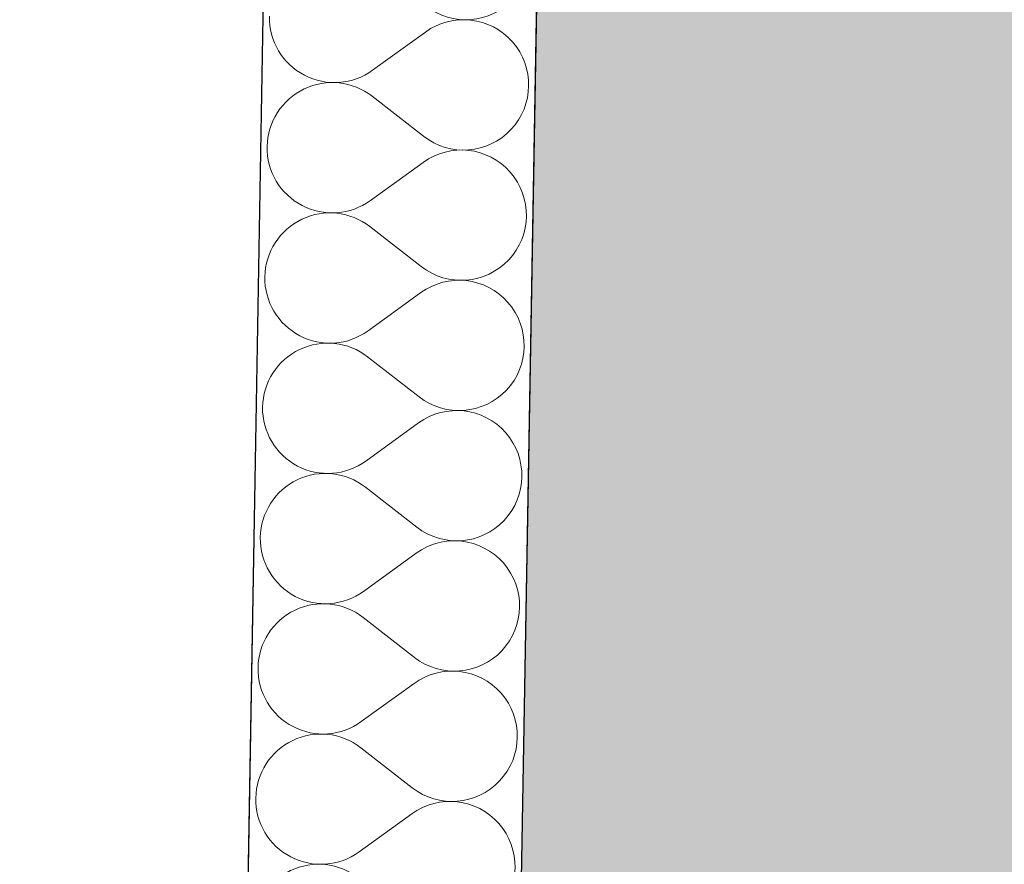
# Model space of a CAD drawing. Header units: millimetres. Extents: x -23738 to 4435, y -2716 to 20653.
# Tile 44 of 160: x -20642 to -20066, y 8015 to 8509. Entities that reach past the tile are written whole.
import ezdxf

# ---------------------------------------------------------------- set-up
doc = ezdxf.new("R2010")
doc.units = ezdxf.units.MM
doc.header["$MEASUREMENT"] = 0
doc.linetypes.add('Wipeout_Contour', pattern=[1000, 0, -1000])
for name, color, linetype in [('9._POHLED ZÁPADNÍ_2_Konstrukce - nosné', 7, 'Continuous'), ('9._POHLED ZÁPADNÍ_2_Nové_Konstrukce - nosné', 7, 'Continuous'), ('9._POHLED ZÁPADNÍ_2_Nové_Výplně – Řezové', 7, 'Continuous'), ('9._POHLED ZÁPADNÍ_2_Výplně – Řezové', 7, 'Continuous'), ('9._POHLED ZÁPADNÍ_2_VÝTAH VAR 1', 7, 'Continuous')]:
    doc.layers.add(name, color=color, linetype=linetype)

# ---------------------------------------------------------------- blocks, each defined once
blk = doc.blocks.new('*X4', base_point=(-24533.14, -6254.22))
at = {"layer": '9._POHLED ZÁPADNÍ_2_Nové_Výplně – Řezové', "color": 21, "linetype": 'Continuous', "lineweight": 20, "true_color": 0xffaaaa}
for p, q in [((-20495.86, 8510.95), (-20495.81, 8508.23)), ((-20495.81, 8508.23), (-20495.57, 8505.52)), ((-20495.57, 8505.52), (-20495.13, 8502.84)), ((-20402.32, 8503.26), (-20404.58, 8501.74)), ((-20399.96, 8504.61), (-20402.32, 8503.26)), ((-20397.5, 8505.78), (-20399.96, 8504.61)), ((-20394.97, 8506.78), (-20397.5, 8505.78)), ((-20392.38, 8507.6), (-20394.97, 8506.78)), ((-20389.73, 8508.23), (-20392.38, 8507.6)), ((-20387.05, 8508.67), (-20389.73, 8508.23)), ((-20384.34, 8508.91), (-20387.05, 8508.67)), ((-20381.62, 8508.96), (-20384.34, 8508.91)), ((-20378.9, 8508.82), (-20381.62, 8508.96)), ((-20376.2, 8508.48), (-20378.9, 8508.82)), ((-20373.53, 8507.96), (-20376.2, 8508.48)), ((-20370.91, 8507.24), (-20373.53, 8507.96)), ((-20368.34, 8506.34), (-20370.91, 8507.24)), ((-20365.85, 8505.25), (-20368.34, 8506.34)), ((-20363.43, 8503.99), (-20365.85, 8505.25)), ((-20361.12, 8502.57), (-20363.43, 8503.99)), ((-20495.13, 8502.84), (-20494.5, 8500.19)), ((-20494.5, 8500.19), (-20493.69, 8497.6)), ((-20493.69, 8497.6), (-20492.69, 8495.07)), ((-20404.58, 8501.74), (-20435.45, 8479.42)), ((-20358.91, 8500.98), (-20361.12, 8502.57)), ((-20356.82, 8499.23), (-20358.91, 8500.98)), ((-20354.86, 8497.35), (-20356.82, 8499.23)), ((-20492.69, 8495.07), (-20491.52, 8492.61)), ((-20491.52, 8492.61), (-20490.17, 8490.25)), ((-20353.04, 8495.32), (-20354.86, 8497.35)), ((-20351.37, 8493.18), (-20353.04, 8495.32)), ((-20349.86, 8490.91), (-20351.37, 8493.18)), ((-20490.17, 8490.25), (-20488.66, 8487.99)), ((-20488.66, 8487.99), (-20486.99, 8485.84)), ((-20348.51, 8488.55), (-20349.86, 8490.91)), ((-20347.34, 8486.1), (-20348.51, 8488.55)), ((-20346.34, 8483.57), (-20347.34, 8486.1)), ((-20486.99, 8485.84), (-20485.17, 8483.82)), ((-20485.17, 8483.82), (-20483.21, 8481.93)), ((-20483.21, 8481.93), (-20481.12, 8480.19)), ((-20481.12, 8480.19), (-20478.91, 8478.6)), ((-20345.53, 8480.97), (-20346.34, 8483.57)), ((-20344.9, 8478.32), (-20345.53, 8480.97)), ((-20478.91, 8478.6), (-20476.6, 8477.17)), ((-20476.6, 8477.17), (-20474.18, 8475.91)), ((-20474.18, 8475.91), (-20471.69, 8474.83)), ((-20471.69, 8474.83), (-20469.12, 8473.93)), ((-20445.06, 8474.38), (-20442.53, 8475.38)), ((-20442.53, 8475.38), (-20440.07, 8476.56)), ((-20440.07, 8476.56), (-20437.71, 8477.91)), ((-20437.71, 8477.91), (-20435.45, 8479.42)), ((-20344.46, 8475.64), (-20344.9, 8478.32)), ((-20344.22, 8472.93), (-20344.46, 8475.64)), ((-20474.3, 8469.04), (-20476.76, 8467.87)), ((-20471.77, 8470.04), (-20474.3, 8469.04)), ((-20469.18, 8470.85), (-20471.77, 8470.04)), ((-20466.53, 8471.48), (-20469.18, 8470.85)), ((-20469.12, 8473.93), (-20466.5, 8473.21)), ((-20463.84, 8471.91), (-20466.53, 8471.48)), ((-20466.5, 8473.21), (-20463.83, 8472.68)), ((-20461.13, 8472.15), (-20463.84, 8471.91)), ((-20463.83, 8472.68), (-20461.13, 8472.34)), ((-20461.13, 8472.34), (-20458.41, 8472.2)), ((-20458.41, 8472.2), (-20461.13, 8472.15)), ((-20458.41, 8472.2), (-20455.69, 8472.25)), ((-20455.7, 8472.05), (-20458.41, 8472.2)), ((-20453, 8471.71), (-20455.7, 8472.05)), ((-20455.69, 8472.25), (-20452.98, 8472.5)), ((-20450.33, 8471.18), (-20453, 8471.71)), ((-20452.98, 8472.5), (-20450.3, 8472.94)), ((-20447.7, 8470.46), (-20450.33, 8471.18)), ((-20450.3, 8472.94), (-20447.65, 8473.56)), ((-20445.14, 8469.56), (-20447.7, 8470.46)), ((-20447.65, 8473.56), (-20445.06, 8474.38)), ((-20442.65, 8468.47), (-20445.14, 8469.56)), ((-20344.31, 8467.49), (-20344.17, 8470.21)), ((-20344.17, 8470.21), (-20344.22, 8472.93)), ((-20483.53, 8463.34), (-20485.56, 8461.52)), ((-20481.38, 8465.01), (-20483.53, 8463.34)), ((-20479.12, 8466.52), (-20481.38, 8465.01)), ((-20476.76, 8467.87), (-20479.12, 8466.52)), ((-20440.24, 8467.21), (-20442.65, 8468.47)), ((-20437.92, 8465.78), (-20440.24, 8467.21)), ((-20435.72, 8464.18), (-20437.92, 8465.78)), ((-20405.64, 8440.8), (-20435.72, 8464.18)), ((-20345.18, 8462.12), (-20344.65, 8464.79)), ((-20344.65, 8464.79), (-20344.31, 8467.49)), ((-20489.19, 8457.48), (-20490.78, 8455.27)), ((-20487.44, 8459.56), (-20489.19, 8457.48)), ((-20485.56, 8461.52), (-20487.44, 8459.56)), ((-20346.8, 8456.93), (-20345.9, 8459.5)), ((-20345.9, 8459.5), (-20345.18, 8462.12)), ((-20492.21, 8452.96), (-20493.47, 8450.54)), ((-20490.78, 8455.27), (-20492.21, 8452.96)), ((-20350.58, 8449.71), (-20349.15, 8452.03)), ((-20349.15, 8452.03), (-20347.89, 8454.44)), ((-20347.89, 8454.44), (-20346.8, 8456.93)), ((-20494.55, 8448.05), (-20495.46, 8445.48)), ((-20493.47, 8450.54), (-20494.55, 8448.05)), ((-20353.91, 8445.42), (-20352.17, 8447.51)), ((-20352.17, 8447.51), (-20350.58, 8449.71)), ((-20496.71, 8440.19), (-20497.05, 8437.49)), ((-20496.18, 8442.86), (-20496.71, 8440.19)), ((-20495.46, 8445.48), (-20496.18, 8442.86)), ((-20405.64, 8440.8), (-20403.44, 8439.21)), ((-20362.24, 8438.46), (-20359.97, 8439.97)), ((-20359.97, 8439.97), (-20357.83, 8441.64)), ((-20357.83, 8441.64), (-20355.8, 8443.46)), ((-20355.8, 8443.46), (-20353.91, 8445.42)), ((-20497.05, 8437.49), (-20497.19, 8434.78)), ((-20497.19, 8434.78), (-20497.14, 8432.06)), ((-20403.44, 8439.21), (-20401.12, 8437.78)), ((-20401.12, 8437.78), (-20398.71, 8436.51)), ((-20398.71, 8436.51), (-20396.22, 8435.43)), ((-20396.22, 8435.43), (-20393.65, 8434.52)), ((-20393.65, 8434.52), (-20391.03, 8433.8)), ((-20374.83, 8433.51), (-20372.18, 8434.13)), ((-20372.18, 8434.13), (-20369.59, 8434.95)), ((-20369.59, 8434.95), (-20367.05, 8435.94)), ((-20367.05, 8435.94), (-20364.6, 8437.12)), ((-20364.6, 8437.12), (-20362.24, 8438.46)), ((-20497.14, 8432.06), (-20496.9, 8429.35)), ((-20496.9, 8429.35), (-20496.46, 8426.66)), ((-20401.29, 8428.43), (-20403.65, 8427.08)), ((-20398.83, 8429.6), (-20401.29, 8428.43)), ((-20396.3, 8430.6), (-20398.83, 8429.6)), ((-20393.71, 8431.42), (-20396.3, 8430.6)), ((-20391.06, 8432.05), (-20393.71, 8431.42)), ((-20388.38, 8432.49), (-20391.06, 8432.05)), ((-20391.03, 8433.8), (-20388.36, 8433.27)), ((-20385.67, 8432.73), (-20388.38, 8432.49)), ((-20388.36, 8433.27), (-20385.66, 8432.93)), ((-20382.95, 8432.78), (-20385.67, 8432.73)), ((-20385.66, 8432.93), (-20382.95, 8432.78)), ((-20382.95, 8432.78), (-20380.23, 8432.83)), ((-20380.23, 8432.64), (-20382.95, 8432.78)), ((-20380.23, 8432.83), (-20377.52, 8433.07)), ((-20377.53, 8432.3), (-20380.23, 8432.64)), ((-20374.86, 8431.78), (-20377.53, 8432.3)), ((-20377.52, 8433.07), (-20374.83, 8433.51)), ((-20372.24, 8431.06), (-20374.86, 8431.78)), ((-20369.67, 8430.16), (-20372.24, 8431.06)), ((-20367.17, 8429.07), (-20369.67, 8430.16)), ((-20364.76, 8427.81), (-20367.17, 8429.07)), ((-20496.46, 8426.66), (-20495.83, 8424.01)), ((-20495.83, 8424.01), (-20495.02, 8421.42)), ((-20405.91, 8425.56), (-20436.78, 8403.24)), ((-20403.65, 8427.08), (-20405.91, 8425.56)), ((-20362.45, 8426.39), (-20364.76, 8427.81)), ((-20360.24, 8424.8), (-20362.45, 8426.39)), ((-20358.15, 8423.05), (-20360.24, 8424.8)), ((-20356.19, 8421.17), (-20358.15, 8423.05)), ((-20495.02, 8421.42), (-20494.02, 8418.89)), ((-20494.02, 8418.89), (-20492.85, 8416.43)), ((-20354.37, 8419.14), (-20356.19, 8421.17)), ((-20352.7, 8417), (-20354.37, 8419.14)), ((-20351.19, 8414.74), (-20352.7, 8417)), ((-20492.85, 8416.43), (-20491.5, 8414.07)), ((-20491.5, 8414.07), (-20489.98, 8411.81)), ((-20489.98, 8411.81), (-20488.31, 8409.66)), ((-20349.84, 8412.37), (-20351.19, 8414.74)), ((-20348.67, 8409.92), (-20349.84, 8412.37)), ((-20488.31, 8409.66), (-20486.49, 8407.64)), ((-20486.49, 8407.64), (-20484.54, 8405.75)), ((-20484.54, 8405.75), (-20482.45, 8404.01)), ((-20347.67, 8407.39), (-20348.67, 8409.92)), ((-20346.85, 8404.79), (-20347.67, 8407.39)), ((-20482.45, 8404.01), (-20480.24, 8402.42)), ((-20480.24, 8402.42), (-20477.92, 8400.99)), ((-20477.92, 8400.99), (-20475.51, 8399.73)), ((-20475.51, 8399.73), (-20473.02, 8398.65)), ((-20443.85, 8399.2), (-20441.4, 8400.38)), ((-20441.4, 8400.38), (-20439.04, 8401.73)), ((-20439.04, 8401.73), (-20436.78, 8403.24)), ((-20346.23, 8402.14), (-20346.85, 8404.79)), ((-20345.79, 8399.46), (-20346.23, 8402.14)), ((-20473.1, 8393.86), (-20475.63, 8392.86)), ((-20470.5, 8394.67), (-20473.1, 8393.86)), ((-20473.02, 8398.65), (-20470.45, 8397.75)), ((-20467.86, 8395.3), (-20470.5, 8394.67)), ((-20470.45, 8397.75), (-20467.83, 8397.03)), ((-20465.17, 8395.73), (-20467.86, 8395.3)), ((-20467.83, 8397.03), (-20465.16, 8396.5)), ((-20462.46, 8395.97), (-20465.17, 8395.73)), ((-20465.16, 8396.5), (-20462.46, 8396.16)), ((-20462.46, 8396.16), (-20459.74, 8396.02)), ((-20459.74, 8396.02), (-20462.46, 8395.97)), ((-20459.74, 8396.02), (-20457.02, 8396.07)), ((-20457.02, 8395.88), (-20459.74, 8396.02)), ((-20457.02, 8396.07), (-20454.31, 8396.32)), ((-20454.32, 8395.54), (-20457.02, 8395.88)), ((-20451.66, 8395), (-20454.32, 8395.54)), ((-20454.31, 8396.32), (-20451.63, 8396.76)), ((-20449.03, 8394.28), (-20451.66, 8395)), ((-20451.63, 8396.76), (-20448.98, 8397.39)), ((-20446.47, 8393.38), (-20449.03, 8394.28)), ((-20448.98, 8397.39), (-20446.38, 8398.2)), ((-20446.38, 8398.2), (-20443.85, 8399.2)), ((-20345.55, 8396.75), (-20345.79, 8399.46)), ((-20345.64, 8391.31), (-20345.5, 8394.03)), ((-20345.5, 8394.03), (-20345.55, 8396.75)), ((-20482.71, 8388.83), (-20484.86, 8387.16)), ((-20480.45, 8390.34), (-20482.71, 8388.83)), ((-20478.09, 8391.69), (-20480.45, 8390.34)), ((-20475.63, 8392.86), (-20478.09, 8391.69)), ((-20443.97, 8392.29), (-20446.47, 8393.38)), ((-20441.56, 8391.03), (-20443.97, 8392.29)), ((-20439.25, 8389.6), (-20441.56, 8391.03)), ((-20437.04, 8388.01), (-20439.25, 8389.6)), ((-20406.97, 8364.62), (-20437.04, 8388.01)), ((-20346.51, 8385.95), (-20345.98, 8388.61)), ((-20345.98, 8388.61), (-20345.64, 8391.31)), ((-20488.77, 8383.39), (-20490.52, 8381.3)), ((-20486.88, 8385.34), (-20488.77, 8383.39)), ((-20484.86, 8387.16), (-20486.88, 8385.34)), ((-20348.13, 8380.76), (-20347.23, 8383.32)), ((-20347.23, 8383.32), (-20346.51, 8385.95)), ((-20493.54, 8376.78), (-20494.8, 8374.37)), ((-20492.11, 8379.09), (-20493.54, 8376.78)), ((-20490.52, 8381.3), (-20492.11, 8379.09)), ((-20350.48, 8375.85), (-20349.22, 8378.26)), ((-20349.22, 8378.26), (-20348.13, 8380.76)), ((-20495.88, 8371.87), (-20496.79, 8369.31)), ((-20494.8, 8374.37), (-20495.88, 8371.87)), ((-20355.24, 8369.24), (-20353.5, 8371.33)), ((-20353.5, 8371.33), (-20351.91, 8373.54)), ((-20351.91, 8373.54), (-20350.48, 8375.85)), ((-20497.51, 8366.68), (-20498.04, 8364.01)), ((-20496.79, 8369.31), (-20497.51, 8366.68)), ((-20361.3, 8363.8), (-20359.15, 8365.46)), ((-20359.15, 8365.46), (-20357.13, 8367.28)), ((-20357.13, 8367.28), (-20355.24, 8369.24)), ((-20498.37, 8361.31), (-20498.52, 8358.6)), ((-20498.04, 8364.01), (-20498.37, 8361.31)), ((-20406.97, 8364.62), (-20404.76, 8363.03)), ((-20404.76, 8363.03), (-20402.45, 8361.6)), ((-20402.45, 8361.6), (-20400.04, 8360.34)), ((-20400.04, 8360.34), (-20397.55, 8359.25)), ((-20397.55, 8359.25), (-20394.98, 8358.34)), ((-20370.91, 8358.77), (-20368.38, 8359.76)), ((-20368.38, 8359.76), (-20365.93, 8360.94)), ((-20365.93, 8360.94), (-20363.56, 8362.28)), ((-20363.56, 8362.28), (-20361.3, 8363.8)), ((-20498.52, 8358.6), (-20498.47, 8355.88)), ((-20498.47, 8355.88), (-20498.22, 8353.17)), ((-20397.63, 8354.43), (-20400.16, 8353.43)), ((-20395.04, 8355.24), (-20397.63, 8354.43)), ((-20392.39, 8355.87), (-20395.04, 8355.24)), ((-20394.98, 8358.34), (-20392.36, 8357.62)), ((-20389.7, 8356.31), (-20392.39, 8355.87)), ((-20392.36, 8357.62), (-20389.69, 8357.09)), ((-20386.99, 8356.55), (-20389.7, 8356.31)), ((-20389.69, 8357.09), (-20386.99, 8356.75)), ((-20386.99, 8356.75), (-20384.27, 8356.6)), ((-20384.27, 8356.6), (-20386.99, 8356.55)), ((-20384.27, 8356.6), (-20381.55, 8356.65)), ((-20381.56, 8356.46), (-20384.27, 8356.6)), ((-20378.86, 8356.13), (-20381.56, 8356.46)), ((-20381.55, 8356.65), (-20378.84, 8356.89)), ((-20376.19, 8355.6), (-20378.86, 8356.13)), ((-20378.84, 8356.89), (-20376.16, 8357.33)), ((-20373.56, 8354.88), (-20376.19, 8355.6)), ((-20376.16, 8357.33), (-20373.51, 8357.96)), ((-20371, 8353.98), (-20373.56, 8354.88)), ((-20373.51, 8357.96), (-20370.91, 8358.77)), ((-20368.5, 8352.89), (-20371, 8353.98)), ((-20498.22, 8353.17), (-20497.79, 8350.48)), ((-20497.79, 8350.48), (-20497.16, 8347.83)), ((-20497.16, 8347.83), (-20496.35, 8345.24)), ((-20407.24, 8349.39), (-20438.11, 8327.06)), ((-20404.98, 8350.9), (-20407.24, 8349.39)), ((-20402.61, 8352.25), (-20404.98, 8350.9)), ((-20400.16, 8353.43), (-20402.61, 8352.25)), ((-20366.09, 8351.64), (-20368.5, 8352.89)), ((-20363.78, 8350.21), (-20366.09, 8351.64)), ((-20361.57, 8348.62), (-20363.78, 8350.21)), ((-20359.48, 8346.88), (-20361.57, 8348.62)), ((-20496.35, 8345.24), (-20495.35, 8342.71)), ((-20495.35, 8342.71), (-20494.17, 8340.25)), ((-20357.52, 8344.99), (-20359.48, 8346.88)), ((-20355.7, 8342.97), (-20357.52, 8344.99)), ((-20354.03, 8340.82), (-20355.7, 8342.97)), ((-20494.17, 8340.25), (-20492.83, 8337.89)), ((-20492.83, 8337.89), (-20491.31, 8335.63)), ((-20352.52, 8338.56), (-20354.03, 8340.82)), ((-20351.17, 8336.19), (-20352.52, 8338.56)), ((-20349.99, 8333.74), (-20351.17, 8336.19)), ((-20491.31, 8335.63), (-20489.64, 8333.48)), ((-20489.64, 8333.48), (-20487.82, 8331.46)), ((-20487.82, 8331.46), (-20485.86, 8329.57)), ((-20349, 8331.21), (-20349.99, 8333.74)), ((-20348.18, 8328.61), (-20349, 8331.21)), ((-20485.86, 8329.57), (-20483.78, 8327.83)), ((-20483.78, 8327.83), (-20481.57, 8326.24)), ((-20481.57, 8326.24), (-20479.25, 8324.81)), ((-20479.25, 8324.81), (-20476.84, 8323.55)), ((-20442.73, 8324.2), (-20440.37, 8325.55)), ((-20440.37, 8325.55), (-20438.11, 8327.06)), ((-20347.55, 8325.97), (-20348.18, 8328.61)), ((-20347.12, 8323.28), (-20347.55, 8325.97)), ((-20476.84, 8323.55), (-20474.34, 8322.47)), ((-20474.34, 8322.47), (-20471.78, 8321.57)), ((-20469.18, 8319.12), (-20471.83, 8318.49)), ((-20471.78, 8321.57), (-20469.15, 8320.85)), ((-20466.5, 8319.55), (-20469.18, 8319.12)), ((-20469.15, 8320.85), (-20466.48, 8320.32)), ((-20463.79, 8319.79), (-20466.5, 8319.55)), ((-20466.48, 8320.32), (-20463.79, 8319.99)), ((-20463.79, 8319.99), (-20461.07, 8319.84)), ((-20461.07, 8319.84), (-20463.79, 8319.79)), ((-20461.07, 8319.84), (-20458.35, 8319.89)), ((-20458.35, 8319.7), (-20461.07, 8319.84)), ((-20458.35, 8319.89), (-20455.64, 8320.14)), ((-20455.65, 8319.36), (-20458.35, 8319.7)), ((-20452.98, 8318.83), (-20455.65, 8319.36)), ((-20455.64, 8320.14), (-20452.95, 8320.58)), ((-20452.95, 8320.58), (-20450.31, 8321.21)), ((-20450.31, 8321.21), (-20447.71, 8322.02)), ((-20447.71, 8322.02), (-20445.18, 8323.02)), ((-20445.18, 8323.02), (-20442.73, 8324.2)), ((-20346.87, 8320.57), (-20347.12, 8323.28)), ((-20346.82, 8317.85), (-20346.87, 8320.57)), ((-20481.78, 8314.16), (-20484.04, 8312.65)), ((-20479.41, 8315.51), (-20481.78, 8314.16)), ((-20476.96, 8316.68), (-20479.41, 8315.51)), ((-20474.43, 8317.68), (-20476.96, 8316.68)), ((-20471.83, 8318.49), (-20474.43, 8317.68)), ((-20450.36, 8318.1), (-20452.98, 8318.83)), ((-20447.8, 8317.2), (-20450.36, 8318.1)), ((-20445.3, 8316.11), (-20447.8, 8317.2)), ((-20442.89, 8314.85), (-20445.3, 8316.11)), ((-20440.58, 8313.42), (-20442.89, 8314.85)), ((-20438.37, 8311.83), (-20440.58, 8313.42)), ((-20347.31, 8312.43), (-20346.97, 8315.13)), ((-20346.97, 8315.13), (-20346.82, 8317.85)), ((-20488.21, 8309.17), (-20490.1, 8307.21)), ((-20486.19, 8310.98), (-20488.21, 8309.17)), ((-20484.04, 8312.65), (-20486.19, 8310.98)), ((-20408.3, 8288.44), (-20438.37, 8311.83)), ((-20348.56, 8307.14), (-20347.84, 8309.77)), ((-20347.84, 8309.77), (-20347.31, 8312.43)), ((-20493.44, 8302.91), (-20494.87, 8300.6)), ((-20491.84, 8305.12), (-20493.44, 8302.91)), ((-20490.1, 8307.21), (-20491.84, 8305.12)), ((-20351.81, 8299.67), (-20350.55, 8302.08)), ((-20350.55, 8302.08), (-20349.46, 8304.58)), ((-20349.46, 8304.58), (-20348.56, 8307.14)), ((-20496.13, 8298.19), (-20497.21, 8295.69)), ((-20494.87, 8300.6), (-20496.13, 8298.19)), ((-20354.83, 8295.15), (-20353.23, 8297.36)), ((-20353.23, 8297.36), (-20351.81, 8299.67)), ((-20498.83, 8290.5), (-20499.36, 8287.83)), ((-20498.11, 8293.13), (-20498.83, 8290.5)), ((-20497.21, 8295.69), (-20498.11, 8293.13)), ((-20360.48, 8289.29), (-20358.46, 8291.1)), ((-20358.46, 8291.1), (-20356.57, 8293.06)), ((-20356.57, 8293.06), (-20354.83, 8295.15)), ((-20499.7, 8285.13), (-20499.85, 8282.42)), ((-20499.36, 8287.83), (-20499.7, 8285.13)), ((-20408.3, 8288.44), (-20406.09, 8286.85)), ((-20406.09, 8286.85), (-20403.78, 8285.42)), ((-20403.78, 8285.42), (-20401.37, 8284.16)), ((-20369.71, 8283.58), (-20367.26, 8284.76)), ((-20367.26, 8284.76), (-20364.89, 8286.11)), ((-20364.89, 8286.11), (-20362.63, 8287.62)), ((-20362.63, 8287.62), (-20360.48, 8289.29)), ((-20499.85, 8282.42), (-20499.8, 8279.7)), ((-20499.8, 8279.7), (-20499.55, 8276.99)), ((-20401.37, 8284.16), (-20398.87, 8283.07)), ((-20396.36, 8279.06), (-20398.96, 8278.25)), ((-20398.87, 8283.07), (-20396.31, 8282.16)), ((-20393.72, 8279.69), (-20396.36, 8279.06)), ((-20396.31, 8282.16), (-20393.69, 8281.44)), ((-20391.03, 8280.13), (-20393.72, 8279.69)), ((-20393.69, 8281.44), (-20391.02, 8280.91)), ((-20388.32, 8280.37), (-20391.03, 8280.13)), ((-20391.02, 8280.91), (-20388.32, 8280.57)), ((-20388.32, 8280.57), (-20385.6, 8280.43)), ((-20385.6, 8280.43), (-20388.32, 8280.37)), ((-20385.6, 8280.43), (-20382.88, 8280.47)), ((-20382.89, 8280.28), (-20385.6, 8280.43)), ((-20380.19, 8279.95), (-20382.89, 8280.28)), ((-20382.88, 8280.47), (-20380.17, 8280.72)), ((-20377.52, 8279.42), (-20380.19, 8279.95)), ((-20380.17, 8280.72), (-20377.49, 8281.15)), ((-20374.89, 8278.7), (-20377.52, 8279.42)), ((-20377.49, 8281.15), (-20374.84, 8281.78)), ((-20372.33, 8277.8), (-20374.89, 8278.7)), ((-20374.84, 8281.78), (-20372.24, 8282.59)), ((-20372.24, 8282.59), (-20369.71, 8283.58)), ((-20499.55, 8276.99), (-20499.12, 8274.3)), ((-20499.12, 8274.3), (-20498.49, 8271.66)), ((-20408.56, 8273.21), (-20439.43, 8250.88)), ((-20406.3, 8274.72), (-20408.56, 8273.21)), ((-20403.94, 8276.07), (-20406.3, 8274.72)), ((-20401.49, 8277.25), (-20403.94, 8276.07)), ((-20398.96, 8278.25), (-20401.49, 8277.25)), ((-20369.83, 8276.72), (-20372.33, 8277.8)), ((-20367.42, 8275.46), (-20369.83, 8276.72)), ((-20365.1, 8274.03), (-20367.42, 8275.46)), ((-20362.9, 8272.44), (-20365.1, 8274.03)), ((-20498.49, 8271.66), (-20497.67, 8269.06)), ((-20497.67, 8269.06), (-20496.68, 8266.53)), ((-20360.81, 8270.7), (-20362.9, 8272.44)), ((-20358.85, 8268.81), (-20360.81, 8270.7)), ((-20357.03, 8266.79), (-20358.85, 8268.81)), ((-20496.68, 8266.53), (-20495.5, 8264.08)), ((-20495.5, 8264.08), (-20494.15, 8261.71)), ((-20494.15, 8261.71), (-20492.64, 8259.45)), ((-20355.36, 8264.64), (-20357.03, 8266.79)), ((-20353.84, 8262.38), (-20355.36, 8264.64)), ((-20352.5, 8260.01), (-20353.84, 8262.38)), ((-20492.64, 8259.45), (-20490.97, 8257.3)), ((-20490.97, 8257.3), (-20489.15, 8255.28)), ((-20351.32, 8257.56), (-20352.5, 8260.01)), ((-20350.32, 8255.03), (-20351.32, 8257.56)), ((-20489.15, 8255.28), (-20487.19, 8253.39)), ((-20487.19, 8253.39), (-20485.1, 8251.65)), ((-20485.1, 8251.65), (-20482.9, 8250.06)), ((-20482.9, 8250.06), (-20480.58, 8248.63)), ((-20441.69, 8249.37), (-20439.43, 8250.88)), ((-20349.51, 8252.43), (-20350.32, 8255.03)), ((-20348.88, 8249.79), (-20349.51, 8252.43)), ((-20348.45, 8247.1), (-20348.88, 8249.79)), ((-20480.58, 8248.63), (-20478.17, 8247.37)), ((-20478.17, 8247.37), (-20475.67, 8246.29)), ((-20475.67, 8246.29), (-20473.11, 8245.39)), ((-20473.11, 8245.39), (-20470.48, 8244.67)), ((-20470.48, 8244.67), (-20467.81, 8244.14)), ((-20467.81, 8244.14), (-20465.11, 8243.81)), ((-20456.97, 8243.96), (-20454.28, 8244.4)), ((-20454.28, 8244.4), (-20451.64, 8245.03)), ((-20451.64, 8245.03), (-20449.04, 8245.84)), ((-20449.04, 8245.84), (-20446.51, 8246.84)), ((-20446.51, 8246.84), (-20444.06, 8248.02)), ((-20444.06, 8248.02), (-20441.69, 8249.37)), ((-20348.2, 8244.39), (-20348.45, 8247.1)), ((-20348.15, 8241.67), (-20348.2, 8244.39)), ((-20480.74, 8239.33), (-20483.11, 8237.98)), ((-20478.29, 8240.51), (-20480.74, 8239.33)), ((-20475.76, 8241.5), (-20478.29, 8240.51)), ((-20473.16, 8242.31), (-20475.76, 8241.5)), ((-20470.51, 8242.94), (-20473.16, 8242.31)), ((-20467.83, 8243.37), (-20470.51, 8242.94)), ((-20465.12, 8243.62), (-20467.83, 8243.37)), ((-20462.4, 8243.66), (-20465.12, 8243.62)), ((-20465.11, 8243.81), (-20462.4, 8243.66)), ((-20462.4, 8243.66), (-20459.68, 8243.72)), ((-20459.68, 8243.52), (-20462.4, 8243.66)), ((-20459.68, 8243.72), (-20456.97, 8243.96)), ((-20456.98, 8243.18), (-20459.68, 8243.52)), ((-20454.31, 8242.65), (-20456.98, 8243.18)), ((-20451.69, 8241.93), (-20454.31, 8242.65)), ((-20449.12, 8241.02), (-20451.69, 8241.93)), ((-20446.63, 8239.93), (-20449.12, 8241.02)), ((-20444.22, 8238.67), (-20446.63, 8239.93)), ((-20441.91, 8237.24), (-20444.22, 8238.67)), ((-20348.64, 8236.26), (-20348.3, 8238.96)), ((-20348.3, 8238.96), (-20348.15, 8241.67)), ((-20489.54, 8232.99), (-20491.43, 8231.03)), ((-20487.52, 8234.8), (-20489.54, 8232.99)), ((-20485.37, 8236.47), (-20487.52, 8234.8)), ((-20483.11, 8237.98), (-20485.37, 8236.47)), ((-20439.7, 8235.65), (-20441.91, 8237.24)), ((-20409.63, 8212.26), (-20439.7, 8235.65)), ((-20349.88, 8230.96), (-20349.16, 8233.59)), ((-20349.16, 8233.59), (-20348.64, 8236.26)), ((-20494.76, 8226.73), (-20496.19, 8224.42)), ((-20493.17, 8228.94), (-20494.76, 8226.73)), ((-20491.43, 8231.03), (-20493.17, 8228.94)), ((-20351.87, 8225.9), (-20350.79, 8228.4)), ((-20350.79, 8228.4), (-20349.88, 8230.96)), ((-20497.45, 8222.01), (-20498.54, 8219.51)), ((-20496.19, 8224.42), (-20497.45, 8222.01)), ((-20356.15, 8218.97), (-20354.56, 8221.18)), ((-20354.56, 8221.18), (-20353.13, 8223.49)), ((-20353.13, 8223.49), (-20351.87, 8225.9)), ((-20499.44, 8216.95), (-20500.16, 8214.32)), ((-20498.54, 8219.51), (-20499.44, 8216.95)), ((-20359.79, 8214.92), (-20357.9, 8216.88)), ((-20357.9, 8216.88), (-20356.15, 8218.97)), ((-20500.69, 8211.66), (-20501.03, 8208.96)), ((-20500.16, 8214.32), (-20500.69, 8211.66)), ((-20409.63, 8212.26), (-20407.42, 8210.67)), ((-20407.42, 8210.67), (-20405.11, 8209.24)), ((-20368.59, 8208.58), (-20366.22, 8209.93)), ((-20366.22, 8209.93), (-20363.96, 8211.44)), ((-20363.96, 8211.44), (-20361.81, 8213.11)), ((-20361.81, 8213.11), (-20359.79, 8214.92)), ((-20501.03, 8208.96), (-20501.17, 8206.24)), ((-20501.17, 8206.24), (-20501.12, 8203.52)), ((-20405.11, 8209.24), (-20402.7, 8207.98)), ((-20402.7, 8207.98), (-20400.2, 8206.89)), ((-20400.2, 8206.89), (-20397.64, 8205.99)), ((-20397.64, 8205.99), (-20395.01, 8205.26)), ((-20392.36, 8203.95), (-20395.04, 8203.51)), ((-20395.01, 8205.26), (-20392.35, 8204.73)), ((-20389.65, 8204.2), (-20392.36, 8203.95)), ((-20392.35, 8204.73), (-20389.65, 8204.39)), ((-20389.65, 8204.39), (-20386.93, 8204.25)), ((-20386.93, 8204.25), (-20389.65, 8204.2)), ((-20386.93, 8204.25), (-20384.21, 8204.3)), ((-20384.21, 8204.1), (-20386.93, 8204.25)), ((-20384.21, 8204.3), (-20381.5, 8204.54)), ((-20381.51, 8203.77), (-20384.21, 8204.1)), ((-20378.85, 8203.24), (-20381.51, 8203.77)), ((-20381.5, 8204.54), (-20378.82, 8204.97)), ((-20378.82, 8204.97), (-20376.17, 8205.6)), ((-20376.17, 8205.6), (-20373.57, 8206.41)), ((-20373.57, 8206.41), (-20371.04, 8207.41)), ((-20371.04, 8207.41), (-20368.59, 8208.58)), ((-20501.12, 8203.52), (-20500.88, 8200.81)), ((-20500.88, 8200.81), (-20500.44, 8198.12)), ((-20500.44, 8198.12), (-20499.82, 8195.48)), ((-20407.63, 8198.54), (-20409.89, 8197.03)), ((-20405.27, 8199.89), (-20407.63, 8198.54)), ((-20402.82, 8201.07), (-20405.27, 8199.89)), ((-20400.29, 8202.07), (-20402.82, 8201.07)), ((-20397.69, 8202.88), (-20400.29, 8202.07)), ((-20395.04, 8203.51), (-20397.69, 8202.88)), ((-20376.22, 8202.52), (-20378.85, 8203.24)), ((-20373.65, 8201.62), (-20376.22, 8202.52)), ((-20371.16, 8200.54), (-20373.65, 8201.62)), ((-20368.75, 8199.28), (-20371.16, 8200.54)), ((-20366.43, 8197.85), (-20368.75, 8199.28)), ((-20499.82, 8195.48), (-20499, 8192.88)), ((-20499, 8192.88), (-20498.01, 8190.35)), ((-20409.89, 8197.03), (-20440.76, 8174.7)), ((-20364.22, 8196.26), (-20366.43, 8197.85)), ((-20362.13, 8194.52), (-20364.22, 8196.26)), ((-20360.18, 8192.63), (-20362.13, 8194.52)), ((-20358.36, 8190.61), (-20360.18, 8192.63)), ((-20498.01, 8190.35), (-20496.83, 8187.9)), ((-20496.83, 8187.9), (-20495.48, 8185.53)), ((-20356.69, 8188.46), (-20358.36, 8190.61)), ((-20355.17, 8186.2), (-20356.69, 8188.46)), ((-20495.48, 8185.53), (-20493.97, 8183.27)), ((-20493.97, 8183.27), (-20492.3, 8181.12)), ((-20492.3, 8181.12), (-20490.48, 8179.1)), ((-20353.83, 8183.84), (-20355.17, 8186.2)), ((-20352.65, 8181.38), (-20353.83, 8183.84)), ((-20351.65, 8178.85), (-20352.65, 8181.38)), ((-20490.48, 8179.1), (-20488.52, 8177.21)), ((-20488.52, 8177.21), (-20486.43, 8175.47)), ((-20486.43, 8175.47), (-20484.22, 8173.88)), ((-20350.84, 8176.26), (-20351.65, 8178.85)), ((-20350.21, 8173.61), (-20350.84, 8176.26)), ((-20484.22, 8173.88), (-20481.91, 8172.45)), ((-20481.91, 8172.45), (-20479.5, 8171.2)), ((-20479.5, 8171.2), (-20477, 8170.11)), ((-20477, 8170.11), (-20474.43, 8169.21)), ((-20474.43, 8169.21), (-20471.81, 8168.49)), ((-20452.96, 8168.85), (-20450.37, 8169.66)), ((-20450.37, 8169.66), (-20447.84, 8170.66)), ((-20447.84, 8170.66), (-20445.38, 8171.84)), ((-20445.38, 8171.84), (-20443.02, 8173.19)), ((-20443.02, 8173.19), (-20440.76, 8174.7)), ((-20349.77, 8170.92), (-20350.21, 8173.61)), ((-20349.53, 8168.21), (-20349.77, 8170.92)), ((-20479.62, 8164.33), (-20482.07, 8163.15)), ((-20477.08, 8165.32), (-20479.62, 8164.33)), ((-20474.49, 8166.13), (-20477.08, 8165.32)), ((-20471.84, 8166.76), (-20474.49, 8166.13)), ((-20469.15, 8167.2), (-20471.84, 8166.76)), ((-20471.81, 8168.49), (-20469.14, 8167.96)), ((-20466.44, 8167.44), (-20469.15, 8167.2)), ((-20469.14, 8167.96), (-20466.44, 8167.63)), ((-20466.44, 8167.63), (-20463.72, 8167.48)), ((-20463.72, 8167.48), (-20466.44, 8167.44)), ((-20463.72, 8167.48), (-20461, 8167.54)), ((-20461.01, 8167.34), (-20463.72, 8167.48)), ((-20458.31, 8167), (-20461.01, 8167.34)), ((-20461, 8167.54), (-20458.3, 8167.78)), ((-20455.64, 8166.47), (-20458.31, 8167)), ((-20458.3, 8167.78), (-20455.61, 8168.22)), ((-20453.02, 8165.75), (-20455.64, 8166.47)), ((-20455.61, 8168.22), (-20452.96, 8168.85)), ((-20450.45, 8164.84), (-20453.02, 8165.75)), ((-20447.96, 8163.75), (-20450.45, 8164.84)), ((-20445.55, 8162.49), (-20447.96, 8163.75)), ((-20349.63, 8162.78), (-20349.48, 8165.49)), ((-20349.48, 8165.49), (-20349.53, 8168.21)), ((-20488.84, 8158.63), (-20490.87, 8156.81)), ((-20486.7, 8160.29), (-20488.84, 8158.63)), ((-20484.43, 8161.81), (-20486.7, 8160.29)), ((-20482.07, 8163.15), (-20484.43, 8161.81)), ((-20443.23, 8161.06), (-20445.55, 8162.49)), ((-20441.03, 8159.47), (-20443.23, 8161.06)), ((-20410.96, 8136.08), (-20441.03, 8159.47)), ((-20350.49, 8157.41), (-20349.96, 8160.08)), ((-20349.96, 8160.08), (-20349.63, 8162.78)), ((-20494.5, 8152.76), (-20496.09, 8150.55)), ((-20492.76, 8154.85), (-20494.5, 8152.76)), ((-20490.87, 8156.81), (-20492.76, 8154.85)), ((-20353.2, 8149.72), (-20352.12, 8152.22)), ((-20352.12, 8152.22), (-20351.21, 8154.78)), ((-20351.21, 8154.78), (-20350.49, 8157.41)), ((-20497.52, 8148.24), (-20498.78, 8145.83)), ((-20496.09, 8150.55), (-20497.52, 8148.24)), ((-20355.89, 8145), (-20354.46, 8147.31)), ((-20354.46, 8147.31), (-20353.2, 8149.72)), ((-20500.77, 8140.77), (-20501.49, 8138.14)), ((-20499.87, 8143.33), (-20500.77, 8140.77)), ((-20498.78, 8145.83), (-20499.87, 8143.33)), ((-20361.12, 8138.75), (-20359.23, 8140.7)), ((-20359.23, 8140.7), (-20357.48, 8142.79)), ((-20357.48, 8142.79), (-20355.89, 8145)), ((-20502.02, 8135.48), (-20502.36, 8132.78)), ((-20501.49, 8138.14), (-20502.02, 8135.48)), ((-20410.96, 8136.08), (-20408.75, 8134.49)), ((-20367.55, 8133.75), (-20365.29, 8135.26)), ((-20365.29, 8135.26), (-20363.14, 8136.93)), ((-20363.14, 8136.93), (-20361.12, 8138.75)), ((-20502.36, 8132.78), (-20502.5, 8130.06)), ((-20502.5, 8130.06), (-20502.45, 8127.34)), ((-20408.75, 8134.49), (-20406.44, 8133.06)), ((-20406.44, 8133.06), (-20404.03, 8131.8)), ((-20404.03, 8131.8), (-20401.53, 8130.71)), ((-20401.53, 8130.71), (-20398.97, 8129.81)), ((-20398.97, 8129.81), (-20396.34, 8129.09)), ((-20396.34, 8129.09), (-20393.67, 8128.55)), ((-20382.83, 8128.36), (-20380.14, 8128.79)), ((-20380.14, 8128.79), (-20377.5, 8129.42)), ((-20377.5, 8129.42), (-20374.9, 8130.23)), ((-20374.9, 8130.23), (-20372.37, 8131.23)), ((-20372.37, 8131.23), (-20369.91, 8132.4)), ((-20369.91, 8132.4), (-20367.55, 8133.75)), ((-20502.45, 8127.34), (-20502.21, 8124.63)), ((-20502.21, 8124.63), (-20501.77, 8121.95)), ((-20406.6, 8123.71), (-20408.96, 8122.36)), ((-20404.15, 8124.89), (-20406.6, 8123.71)), ((-20401.62, 8125.89), (-20404.15, 8124.89)), ((-20399.02, 8126.7), (-20401.62, 8125.89)), ((-20396.37, 8127.33), (-20399.02, 8126.7)), ((-20393.69, 8127.77), (-20396.37, 8127.33)), ((-20390.98, 8128.02), (-20393.69, 8127.77)), ((-20393.67, 8128.55), (-20390.98, 8128.21)), ((-20390.98, 8128.21), (-20388.26, 8128.07)), ((-20388.26, 8128.07), (-20390.98, 8128.02)), ((-20388.26, 8128.07), (-20385.54, 8128.12)), ((-20385.54, 8127.93), (-20388.26, 8128.07)), ((-20385.54, 8128.12), (-20382.83, 8128.36)), ((-20382.84, 8127.59), (-20385.54, 8127.93)), ((-20380.17, 8127.06), (-20382.84, 8127.59)), ((-20377.55, 8126.34), (-20380.17, 8127.06)), ((-20374.98, 8125.44), (-20377.55, 8126.34)), ((-20372.49, 8124.36), (-20374.98, 8125.44)), ((-20370.08, 8123.1), (-20372.49, 8124.36)), ((-20367.76, 8121.67), (-20370.08, 8123.1)), ((-20501.77, 8121.95), (-20501.15, 8119.3)), ((-20501.15, 8119.3), (-20500.33, 8116.7)), ((-20411.22, 8120.85), (-20442.09, 8098.53)), ((-20408.96, 8122.36), (-20411.22, 8120.85)), ((-20365.55, 8120.08), (-20367.76, 8121.67)), ((-20363.46, 8118.34), (-20365.55, 8120.08)), ((-20361.5, 8116.45), (-20363.46, 8118.34)), ((-20500.33, 8116.7), (-20499.33, 8114.17)), ((-20499.33, 8114.17), (-20498.16, 8111.72)), ((-20498.16, 8111.72), (-20496.81, 8109.35)), ((-20359.68, 8114.43), (-20361.5, 8116.45)), ((-20358.01, 8112.28), (-20359.68, 8114.43)), ((-20356.5, 8110.02), (-20358.01, 8112.28)), ((-20496.81, 8109.35), (-20495.3, 8107.09)), ((-20495.3, 8107.09), (-20493.63, 8104.95)), ((-20355.15, 8107.66), (-20356.5, 8110.02)), ((-20353.98, 8105.2), (-20355.15, 8107.66)), ((-20493.63, 8104.95), (-20491.81, 8102.92)), ((-20491.81, 8102.92), (-20489.85, 8101.04)), ((-20489.85, 8101.04), (-20487.76, 8099.29)), ((-20352.98, 8102.67), (-20353.98, 8105.2)), ((-20352.17, 8100.08), (-20352.98, 8102.67)), ((-20351.54, 8097.43), (-20352.17, 8100.08)), ((-20487.76, 8099.29), (-20485.55, 8097.7)), ((-20485.55, 8097.7), (-20483.24, 8096.28)), ((-20483.24, 8096.28), (-20480.82, 8095.02)), ((-20480.82, 8095.02), (-20478.33, 8093.93)), ((-20451.7, 8093.49), (-20449.17, 8094.49)), ((-20449.17, 8094.49), (-20446.71, 8095.66)), ((-20446.71, 8095.66), (-20444.35, 8097.01)), ((-20444.35, 8097.01), (-20442.09, 8098.53)), ((-20351.1, 8094.74), (-20351.54, 8097.43)), ((-20350.86, 8092.03), (-20351.1, 8094.74)), ((-20478.41, 8089.14), (-20480.94, 8088.15)), ((-20475.82, 8089.96), (-20478.41, 8089.14)), ((-20478.33, 8093.93), (-20475.76, 8093.03)), ((-20473.17, 8090.58), (-20475.82, 8089.96)), ((-20475.76, 8093.03), (-20473.14, 8092.31)), ((-20470.48, 8091.02), (-20473.17, 8090.58)), ((-20473.14, 8092.31), (-20470.47, 8091.79)), ((-20467.77, 8091.26), (-20470.48, 8091.02)), ((-20470.47, 8091.79), (-20467.77, 8091.45)), ((-20467.77, 8091.45), (-20465.05, 8091.31)), ((-20465.05, 8091.31), (-20467.77, 8091.26)), ((-20465.05, 8091.31), (-20462.33, 8091.36)), ((-20462.34, 8091.16), (-20465.05, 8091.31)), ((-20459.64, 8090.82), (-20462.34, 8091.16)), ((-20462.33, 8091.36), (-20459.62, 8091.6)), ((-20456.97, 8090.29), (-20459.64, 8090.82)), ((-20459.62, 8091.6), (-20456.94, 8092.04)), ((-20454.35, 8089.57), (-20456.97, 8090.29)), ((-20456.94, 8092.04), (-20454.29, 8092.67)), ((-20451.78, 8088.66), (-20454.35, 8089.57)), ((-20454.29, 8092.67), (-20451.7, 8093.49)), ((-20449.29, 8087.58), (-20451.78, 8088.66)), ((-20350.95, 8086.6), (-20350.81, 8089.31)), ((-20350.81, 8089.31), (-20350.86, 8092.03)), ((-20488.02, 8084.12), (-20490.17, 8082.45)), ((-20485.76, 8085.63), (-20488.02, 8084.12)), ((-20483.4, 8086.97), (-20485.76, 8085.63)), ((-20480.94, 8088.15), (-20483.4, 8086.97)), ((-20446.88, 8086.31), (-20449.29, 8087.58)), ((-20444.56, 8084.88), (-20446.88, 8086.31)), ((-20442.36, 8083.29), (-20444.56, 8084.88)), ((-20412.28, 8059.91), (-20442.36, 8083.29)), ((-20351.82, 8081.23), (-20351.29, 8083.9)), ((-20351.29, 8083.9), (-20350.95, 8086.6)), ((-20494.09, 8078.67), (-20495.83, 8076.58)), ((-20492.2, 8080.63), (-20494.09, 8078.67)), ((-20490.17, 8082.45), (-20492.2, 8080.63)), ((-20353.44, 8076.04), (-20352.54, 8078.61)), ((-20352.54, 8078.61), (-20351.82, 8081.23)), ((-20498.85, 8072.06), (-20500.11, 8069.65)), ((-20497.42, 8074.38), (-20498.85, 8072.06)), ((-20495.83, 8076.58), (-20497.42, 8074.38)), ((-20355.79, 8071.13), (-20354.53, 8073.55)), ((-20354.53, 8073.55), (-20353.44, 8076.04)), ((-20501.2, 8067.16), (-20502.1, 8064.59)), ((-20500.11, 8069.65), (-20501.2, 8067.16)), ((-20360.55, 8064.52), (-20358.81, 8066.61)), ((-20358.81, 8066.61), (-20357.22, 8068.82)), ((-20357.22, 8068.82), (-20355.79, 8071.13)), ((-20502.82, 8061.97), (-20503.35, 8059.3)), ((-20502.1, 8064.59), (-20502.82, 8061.97)), ((-20412.28, 8059.91), (-20410.08, 8058.31)), ((-20366.62, 8059.08), (-20364.47, 8060.75)), ((-20364.47, 8060.75), (-20362.44, 8062.57)), ((-20362.44, 8062.57), (-20360.55, 8064.52)), ((-20503.69, 8056.6), (-20503.83, 8053.88)), ((-20503.83, 8053.88), (-20503.78, 8051.16)), ((-20503.35, 8059.3), (-20503.69, 8056.6)), ((-20410.08, 8058.31), (-20407.76, 8056.88)), ((-20407.76, 8056.88), (-20405.35, 8055.62)), ((-20405.35, 8055.62), (-20402.86, 8054.53)), ((-20402.86, 8054.53), (-20400.29, 8053.63)), ((-20378.82, 8053.24), (-20376.23, 8054.05)), ((-20376.23, 8054.05), (-20373.7, 8055.05)), ((-20373.7, 8055.05), (-20371.24, 8056.22)), ((-20371.24, 8056.22), (-20368.88, 8057.57)), ((-20368.88, 8057.57), (-20366.62, 8059.08)), ((-20503.78, 8051.16), (-20503.54, 8048.45)), ((-20503.54, 8048.45), (-20503.1, 8045.77)), ((-20405.47, 8048.71), (-20407.93, 8047.53)), ((-20402.94, 8049.71), (-20405.47, 8048.71)), ((-20400.35, 8050.53), (-20402.94, 8049.71)), ((-20397.7, 8051.15), (-20400.35, 8050.53)), ((-20400.29, 8053.63), (-20397.67, 8052.91)), ((-20395.02, 8051.59), (-20397.7, 8051.15)), ((-20397.67, 8052.91), (-20395, 8052.38)), ((-20392.31, 8051.84), (-20395.02, 8051.59)), ((-20395, 8052.38), (-20392.3, 8052.04)), ((-20389.59, 8051.89), (-20392.31, 8051.84)), ((-20392.3, 8052.04), (-20389.59, 8051.89)), ((-20389.59, 8051.89), (-20386.87, 8051.94)), ((-20386.87, 8051.75), (-20389.59, 8051.89)), ((-20386.87, 8051.94), (-20384.16, 8052.18)), ((-20384.17, 8051.41), (-20386.87, 8051.75)), ((-20381.5, 8050.88), (-20384.17, 8051.41)), ((-20384.16, 8052.18), (-20381.47, 8052.61)), ((-20378.88, 8050.16), (-20381.5, 8050.88)), ((-20381.47, 8052.61), (-20378.82, 8053.24)), ((-20376.31, 8049.26), (-20378.88, 8050.16)), ((-20373.82, 8048.18), (-20376.31, 8049.26)), ((-20371.4, 8046.92), (-20373.82, 8048.18)), ((-20503.1, 8045.77), (-20502.47, 8043.12)), ((-20502.47, 8043.12), (-20501.66, 8040.52)), ((-20412.55, 8044.67), (-20443.42, 8022.35)), ((-20410.29, 8046.18), (-20412.55, 8044.67)), ((-20407.93, 8047.53), (-20410.29, 8046.18)), ((-20369.09, 8045.49), (-20371.4, 8046.92)), ((-20366.88, 8043.9), (-20369.09, 8045.49)), ((-20364.79, 8042.16), (-20366.88, 8043.9)), ((-20501.66, 8040.52), (-20500.66, 8037.99)), ((-20500.66, 8037.99), (-20499.49, 8035.54)), ((-20362.83, 8040.27), (-20364.79, 8042.16)), ((-20361.01, 8038.25), (-20362.83, 8040.27)), ((-20359.34, 8036.1), (-20361.01, 8038.25)), ((-20499.49, 8035.54), (-20498.14, 8033.18)), ((-20498.14, 8033.18), (-20496.63, 8030.91)), ((-20496.63, 8030.91), (-20494.96, 8028.77)), ((-20357.83, 8033.84), (-20359.34, 8036.1)), ((-20356.48, 8031.48), (-20357.83, 8033.84)), ((-20355.31, 8029.02), (-20356.48, 8031.48)), ((-20494.96, 8028.77), (-20493.14, 8026.74)), ((-20493.14, 8026.74), (-20491.18, 8024.86)), ((-20354.31, 8026.49), (-20355.31, 8029.02)), ((-20353.49, 8023.9), (-20354.31, 8026.49)), ((-20491.18, 8024.86), (-20489.09, 8023.11)), ((-20489.09, 8023.11), (-20486.88, 8021.52)), ((-20486.88, 8021.52), (-20484.56, 8020.1)), ((-20484.56, 8020.1), (-20482.15, 8018.84)), ((-20450.49, 8018.31), (-20448.04, 8019.48)), ((-20448.04, 8019.48), (-20445.68, 8020.83)), ((-20445.68, 8020.83), (-20443.42, 8022.35)), ((-20352.87, 8021.25), (-20353.49, 8023.9)), ((-20352.43, 8018.57), (-20352.87, 8021.25)), ((-20482.15, 8018.84), (-20479.66, 8017.75)), ((-20479.66, 8017.75), (-20477.09, 8016.85)), ((-20477.09, 8016.85), (-20474.47, 8016.13)), ((-20474.47, 8016.13), (-20471.8, 8015.61)), ((-20471.8, 8015.61), (-20469.1, 8015.27)), ((-20469.1, 8015.27), (-20466.38, 8015.13)), ((-20466.38, 8015.13), (-20463.66, 8015.18)), ((-20463.66, 8015.18), (-20460.95, 8015.42)), ((-20460.95, 8015.42), (-20458.27, 8015.86)), ((-20458.27, 8015.86), (-20455.62, 8016.49)), ((-20455.62, 8016.49), (-20453.02, 8017.31)), ((-20453.02, 8017.31), (-20450.49, 8018.31)), ((-20352.19, 8015.86), (-20352.43, 8018.57)), ((-20352.14, 8013.14), (-20352.19, 8015.86))]:
    blk.add_line(p, q, dxfattribs=at)
blk = doc.blocks.new('*X18', base_point=(-24533.14, -6254.22))
at = {"layer": '9._POHLED ZÁPADNÍ_2_Nové_Výplně – Řezové', "color": 21, "linetype": 'Continuous', "lineweight": 20, "true_color": 0xffaaaa}
for p, q in [((-20404.58, 8501.74), (-20435.45, 8479.42)), ((-20405.64, 8440.8), (-20435.72, 8464.18)), ((-20405.91, 8425.56), (-20436.78, 8403.24)), ((-20406.97, 8364.62), (-20437.04, 8388.01)), ((-20407.24, 8349.39), (-20438.11, 8327.06)), ((-20408.3, 8288.44), (-20438.37, 8311.83)), ((-20408.56, 8273.21), (-20439.43, 8250.88)), ((-20409.63, 8212.26), (-20439.7, 8235.65)), ((-20409.89, 8197.03), (-20440.76, 8174.7)), ((-20410.96, 8136.08), (-20441.03, 8159.47)), ((-20411.22, 8120.85), (-20442.09, 8098.53)), ((-20412.28, 8059.91), (-20442.36, 8083.29)), ((-20412.55, 8044.67), (-20443.42, 8022.35))]:
    blk.add_line(p, q, dxfattribs=at)
for centre, start, end in [((-20380.93, 8547.05), 232.13128, 125.87108), ((-20457.77, 8510.29), 179.00118, 305.87108), ((-20382.26, 8470.87), 232.13128, 125.87108), ((-20459.1, 8434.11), 52.13128, 179.00118), ((-20459.1, 8434.11), 179.00118, 305.87108), ((-20383.59, 8394.69), 232.13128, 125.87108), ((-20460.43, 8357.93), 52.13128, 179.00118), ((-20460.43, 8357.93), 179.00118, 305.87108), ((-20384.91, 8318.52), 232.13128, 125.87108), ((-20461.76, 8281.75), 52.13128, 179.00118), ((-20461.76, 8281.75), 179.00118, 305.87108), ((-20386.24, 8242.34), 232.13128, 125.87108), ((-20463.08, 8205.57), 52.13128, 179.00118), ((-20463.08, 8205.57), 179.00118, 305.87108), ((-20387.57, 8166.16), 232.13128, 125.87108), ((-20464.41, 8129.4), 52.13128, 179.00118), ((-20464.41, 8129.4), 179.00118, 305.87108), ((-20388.9, 8089.98), 232.13128, 125.87108), ((-20465.74, 8053.22), 52.13128, 179.00118), ((-20465.74, 8053.22), 179.00118, 305.87108), ((-20390.23, 8013.8), 232.13128, 125.87108), ((-20467.07, 7977.04), 52.13128, 179.00118)]:
    blk.add_arc(centre, 38.1, start, end, dxfattribs=at)

msp = doc.modelspace()

# ---------------------------------------------------------------- wipeouts: each hides what was drawn before it
at = {"color": 254, "linetype": 'Wipeout_Contour', "lineweight": 0, "ltscale": 108323.765576}
msp.add_wipeout([(-20470.48, 10185.48), (-20571.1, 4413.92), (-20421.12, 4411.3), (-20411.13, 4411.13), (-20313.53, 10008.83)], dxfattribs=at).dxf.layer = '9._POHLED ZÁPADNÍ_2_Nové_Výplně – Řezové'

# ---------------------------------------------------------------- next in the draw order: hatches: boundary and pattern name
at = {"layer": '9._POHLED ZÁPADNÍ_2_Výplně – Řezové', "linetype": 'Continuous', "lineweight": 13}
msp.add_hatch(color=254, dxfattribs=at).paths.add_polyline_path([(-20313.37, 10013.89), (-20411.95, 4415.68), (-20112, 4410.4), (-20020.94, 9581.29)])

# ---------------------------------------------------------------- next in the draw order: linework, layer by layer
at = {"layer": '9._POHLED ZÁPADNÍ_2_Konstrukce - nosné', "color": 7, "linetype": 'Continuous', "lineweight": 50, "flags": 128}
msp.add_lwpolyline([(-20313.37, 10013.89), (-20411.95, 4415.68)], dxfattribs=at)
at = {"layer": '9._POHLED ZÁPADNÍ_2_Nové_Konstrukce - nosné', "color": 1, "linetype": 'Continuous', "lineweight": 25, "flags": 128}
for points in [[(-20470.48, 10185.48), (-20571.1, 4413.92)], [(-20411.13, 4411.13), (-20313.53, 10008.83)]]:
    msp.add_lwpolyline(points, dxfattribs=at)

# ---------------------------------------------------------------- next in the draw order: block references
at = {"layer": '9._POHLED ZÁPADNÍ_2_VÝTAH VAR 1', "color": 9, "linetype": 'Continuous', "lineweight": 13}
msp.add_blockref('*X4', (-24533.14, -6254.22), dxfattribs=at)

# ---------------------------------------------------------------- next in the draw order: wipeouts: each hides what was drawn before it
at = {"color": 254, "linetype": 'Wipeout_Contour', "lineweight": 0, "ltscale": 274303.920399}
msp.add_wipeout([(-20641.96, 349.65), (-20481.93, 349.73), (-20428.28, 3427.35), (-20533.92, 3427.35), (-20533.92, 3677.35), (-20423.92, 3677.35), (-20313.53, 10008.83), (-20473.28, 10024.95), (-20580.69, 3864), (-20570.98, 4415.68), (-20411.95, 4415.68), (-20421.63, 3865.76), (-20580.69, 3864)], dxfattribs=at).dxf.layer = '9._POHLED ZÁPADNÍ_2_Nové_Výplně – Řezové'

# ---------------------------------------------------------------- next in the draw order: linework, layer by layer
at = {"layer": '9._POHLED ZÁPADNÍ_2_Nové_Konstrukce - nosné', "color": 1, "linetype": 'Continuous', "lineweight": 25, "flags": 128}
for points in [[(-20470.48, 10185.48), (-20641.96, 349.65)], [(-20423.92, 3677.35), (-20313.53, 10008.83)]]:
    msp.add_lwpolyline(points, dxfattribs=at)

# ---------------------------------------------------------------- next in the draw order: block references
at = {"layer": '9._POHLED ZÁPADNÍ_2_VÝTAH VAR 1', "color": 9, "linetype": 'Continuous', "lineweight": 13}
msp.add_blockref('*X18', (-24533.14, -6254.22), dxfattribs=at)

doc.saveas('drawing.dxf')
